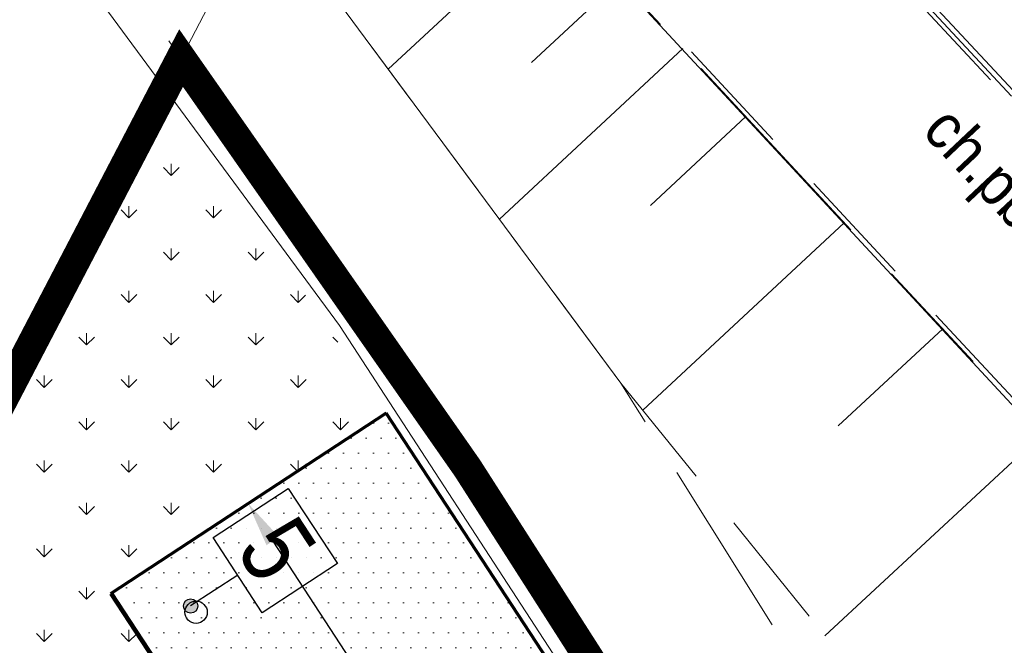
# Model space of a CAD drawing. Header units: metres. Extents: x 7480610 to 7484249, y 5635545 to 5637635.
# Tile 44 of 53: x 7480658 to 7480674, y 5637433 to 5637443. Entities that reach past the tile are written whole.
import ezdxf
from ezdxf.enums import TextEntityAlignment as Align

# ---------------------------------------------------------------- set-up
doc = ezdxf.new("R2010")
doc.units = ezdxf.units.M
doc.header["$MEASUREMENT"] = 0
for name, pattern in [('PHANTOM2', [1.25, 0.625, -0.125, 0.125, -0.125, 0.125, -0.125]), ('x-ref - mapa - Cedzyna_Horn$0$2 1', [3, 2, -1]), ('x-ref - mapa - Cedzyna_Horn$0$3 1', [4, 3, -1])]:
    doc.linetypes.add(name, pattern=pattern)
for name, color, linetype in [('_x-ref_mapa', 7, 'Continuous'), ('A_chodnik', 190, 'Continuous'), ('PFU-01 - Plan sytuacyjny Horn - x-ref architektura - 2024.12.04$0$A_chodnik', 190, 'Continuous'), ('PFU-01 - Plan sytuacyjny Horn - x-ref architektura - 2024.12.04$0$A_mała architektura', 140, 'Continuous'), ('PFU-01 - Plan sytuacyjny Horn - x-ref architektura - 2024.12.04$0$A_opisy', 3, 'Continuous')]:
    doc.layers.add(name, color=color, linetype=linetype)
for name, color, linetype, lineweight in [('dr_granica oprcowania', 24, 'PHANTOM2', 50), ('dr_obrzeże 8x30 H0', 160, 'Continuous', 50), ('dr_proj_wyp chodnik', 40, 'Continuous', 20), ('dr_proj_wyp zieleń', 80, 'Continuous', 20), ('dr_wymiar', 4, 'Continuous', 35), ('x-ref - mapa - Cedzyna_Horn$0$EGDE', 92, 'Continuous', 20), ('x-ref - mapa - Cedzyna_Horn$0$OTK', 8, 'Continuous', 20), ('x-ref - mapa - Cedzyna_Horn$0$OTK_O', 8, 'Continuous', 20), ('x-ref - mapa - Cedzyna_Horn$0$OTO', 8, 'Continuous', 20), ('x-ref - mapa - Cedzyna_Horn$0$OTR', 8, 'Continuous', 20), ('x-ref - mapa - Cedzyna_Horn$0$SUE', 8, 'Continuous', 20)]:
    doc.layers.add(name, color=color, linetype=linetype, lineweight=lineweight)
doc.styles.add('PFU-01 - Plan sytuacyjny Horn - x-ref architektura - 2024.12.04$0$ARIAL', font='arial.ttf')
doc.styles.add('WYMIARY', font='ROMANS.shx', dxfattribs={"width": 0.6})
doc.styles.add('x-ref - mapa - Cedzyna_Horn$0$BDOT', font='arial.ttf', dxfattribs={"width": 0.8999999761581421})
doc.linetypes.add('x-ref - mapa - Cedzyna_Horn$0$OTOO', pattern='A,7.5,[30,msgB.shx,S=1.28,R=0,X=0,Y=0],7.5', length=15)
doc.dimstyles.new('dr 1-500', dxfattribs={"dimscale": 5, "dimtxt": 0.2, "dimasz": 0.15, "dimexe": 0.1, "dimexo": 0.1, "dimgap": 0.05, "dimtad": 1, "dimzin": 12, "dimdsep": 46, "dimtxsty": 'WYMIARY', "dimcen": 0.15, "dimclre": 256, "dimaunit": 2, "dimadec": 3, "dimazin": 0, "dimtfac": 1, "dimtmove": 0, "dimatfit": 3, "dimfxl": 10, "dimtolj": 1, "dimtzin": 0, "dimarcsym": 0})

# ---------------------------------------------------------------- blocks, each defined once
blk = doc.blocks.new('x-ref - mapa - Cedzyna_Horn')
at = {"layer": 'x-ref - mapa - Cedzyna_Horn$0$EGDE', "lineweight": 18}
for points in [[(7480664.059726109, 5637519.280646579), (7480632.69, 5637457.82), (7480642.83, 5637443.57), (7480653.19, 5637429), (7480718.319716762, 5637553.771509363)], [(7480718.319716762, 5637553.771509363), (7480653.19, 5637429), (7480676.82, 5637395.78), (7480690.378760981, 5637376.729082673)]]:
    blk.add_lwpolyline(points, dxfattribs=at)
at = {"layer": 'x-ref - mapa - Cedzyna_Horn$0$OTK', "linetype": 'x-ref - mapa - Cedzyna_Horn$0$2 1', "lineweight": 18, "flags": 128}
blk.add_lwpolyline([(7480687.798, 5637422.135), (7480689.787, 5637425.098), (7480672.722, 5637443.389), (7480654.355, 5637463.267), (7480651.834, 5637460.957), (7480681.226, 5637429.339)], close=True, dxfattribs=at)
at = {"layer": 'x-ref - mapa - Cedzyna_Horn$0$OTK', "linetype": 'x-ref - mapa - Cedzyna_Horn$0$3 1', "lineweight": 18}
blk.add_lwpolyline([(7480680.761, 5637416.175), (7480667.63138351, 5637437.16933854), (7480652.199, 5637457.955), (7480648.423, 5637460.883), (7480646.921, 5637458.096), (7480650.918, 5637455.998), (7480665.072, 5637435.745), (7480678.498, 5637414.765)], close=True, dxfattribs=at)
at = {"layer": 'x-ref - mapa - Cedzyna_Horn$0$OTO', "linetype": 'x-ref - mapa - Cedzyna_Horn$0$OTOO', "lineweight": 35, "flags": 128}
for points in [[(7480654.355, 5637463.267), (7480703.061884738, 5637411.152434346)], [(7480681.656, 5637420.498), (7480685.816, 5637424.261), (7480651.825, 5637460.866)]]:
    blk.add_lwpolyline(points, dxfattribs=at)
at = {"layer": 'x-ref - mapa - Cedzyna_Horn$0$OTR'}
for p, q in [((7480666.554737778, 5637445.019673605), (7480663.743213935, 5637442.406259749)), ((7480667.609603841, 5637443.884843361), (7480666.141034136, 5637442.519754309)), ((7480668.664469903, 5637442.750013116), (7480665.601714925, 5637439.903070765)), ((7480669.719335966, 5637441.615182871), (7480668.125150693, 5637440.133329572)), ((7480671.363345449, 5637439.844716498), (7480667.995289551, 5637436.719153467)), ((7480673.006810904, 5637438.073744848), (7480671.262243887, 5637436.454782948)), ((7480674.650276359, 5637436.302773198), (7480671.040064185, 5637432.952488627))]:
    blk.add_line(p, q, dxfattribs=at)
at = {"layer": 'x-ref - mapa - Cedzyna_Horn$0$OTR', "linetype": 'x-ref - mapa - Cedzyna_Horn$0$2 1', "lineweight": 18}
for points in [[(7480677.167, 5637447.557), (7480654.355, 5637463.267), (7480672.794, 5637443.423), (7480689.787, 5637425.098), (7480693.507, 5637434.128)], [(7480670.333, 5637440.955), (7480651.825, 5637460.866), (7480652.199, 5637457.955), (7480667.63138351, 5637437.16933854), (7480683.236, 5637417.865), (7480687.798, 5637422.135)]]:
    blk.add_lwpolyline(points, close=True, dxfattribs=at)
at = {"layer": 'x-ref - mapa - Cedzyna_Horn$0$SUE', "lineweight": 18}
blk.add_lwpolyline([(7480694.692359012, 5637388.436648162), (7480691.33, 5637393.15), (7480686.76, 5637400.38), (7480680.83, 5637409.8), (7480677.53, 5637415.57), (7480675.4, 5637419.12), (7480670.67, 5637426.25), (7480662.93, 5637438.13), (7480657.13, 5637445.99), (7480652.82, 5637451.86), (7480648.71, 5637457.59), (7480648.93, 5637458.38), (7480653.53, 5637463.88), (7480653.69, 5637464.22), (7480652.56, 5637465.19), (7480645.48, 5637470.24), (7480644.1, 5637471.06), (7480644.09, 5637471.43)], dxfattribs=at)
at = {"layer": 'x-ref - mapa - Cedzyna_Horn$0$OTK_O', "insert": (7480673.711919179, 5637440.59961585), "char_height": 0.75, "attachment_point": 5, "rotation": 313.29382171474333, "style": 'x-ref - mapa - Cedzyna_Horn$0$BDOT'}
blk.add_mtext('ch.pb.', dxfattribs=at)
blk = doc.blocks.new('*D5')
at = {"layer": 'Defpoints', "color": 0, "lineweight": 70, "transparency": 16777216}
for p in [(7480661.408448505, 5637435.159857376), (7480670.724181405, 5637420.939550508), (7480670.726380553, 5637420.940991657)]:
    blk.add_point(p, dxfattribs=at)
at = {"layer": 'dr_wymiar', "lineweight": -2, "transparency": 16777216}
for p, q in [((7480660.990246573, 5637434.885800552), (7480660.988047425, 5637434.884359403)), ((7480670.30817862, 5637420.666934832), (7480670.305979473, 5637420.665493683))]:
    blk.add_line(p, q, dxfattribs=at)
at = {"layer": 'dr_wymiar', "color": 0, "lineweight": -2, "transparency": 16777216}
blk.add_line((7480661.817334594, 5637434.531113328), (7480670.313096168, 5637421.566853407), dxfattribs=at)
at = {"layer": 'dr_wymiar', "color": 0, "lineweight": 70, "transparency": 16777216}
for points in [[(7480661.921885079, 5637434.599627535), (7480661.712784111, 5637434.462599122), (7480661.406249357, 5637435.158416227)], [(7480670.417646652, 5637421.635367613), (7480670.208545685, 5637421.4983392), (7480670.724181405, 5637420.939550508)]]:
    blk.add_solid(points, dxfattribs=at)
at = {"layer": 'dr_wymiar', "color": 0, "transparency": 16777216, "insert": (7480666.692518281, 5637428.460068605), "char_height": 1, "attachment_point": 5, "rotation": 303.23769747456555, "style": 'WYMIARY'}
blk.add_mtext('\\A1;17', dxfattribs=at)
blk = doc.blocks.new('PFU-01 - Plan sytuacyjny Horn - x-ref architektura - 2024.12.04')
at = {"layer": 'PFU-01 - Plan sytuacyjny Horn - x-ref architektura - 2024.12.04$0$A_opisy'}
h = blk.add_hatch(color=4, dxfattribs=at)
h.dxf.hatch_style = 1
h.paths.add_polyline_path([(7480660.325999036, 5637433.449042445, 1), (7480660.565999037, 5637433.449042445, 1)])
at = {"layer": 'PFU-01 - Plan sytuacyjny Horn - x-ref architektura - 2024.12.04$0$A_chodnik'}
for p, q in [((7480659.140305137, 5637433.673494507), (7480663.706857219, 5637436.666055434)), ((7480663.706857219, 5637436.666055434), (7480672.99824385, 5637422.48769858)), ((7480668.422079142, 5637419.488837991), (7480659.140305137, 5637433.673494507))]:
    blk.add_line(p, q, dxfattribs=at)
at = {"layer": 'PFU-01 - Plan sytuacyjny Horn - x-ref architektura - 2024.12.04$0$A_mała architektura'}
blk.add_circle((7480660.536390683, 5637433.344368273), 0.1864289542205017, dxfattribs=at)
at = {"layer": 'PFU-01 - Plan sytuacyjny Horn - x-ref architektura - 2024.12.04$0$A_opisy', "color": 4}
blk.add_lwpolyline([(7480662.075548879, 5637435.411642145), (7480662.896868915, 5637434.156479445), (7480661.641706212, 5637433.33515941), (7480660.820386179, 5637434.590322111)], close=True, dxfattribs=at)
blk.add_lwpolyline([(7480661.231046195, 5637433.96274076), (7480660.445999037, 5637433.449042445)], dxfattribs=at)
blk.add_circle((7480660.445999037, 5637433.449042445), 0.12, dxfattribs=at)
at = {"layer": 'PFU-01 - Plan sytuacyjny Horn - x-ref architektura - 2024.12.04$0$A_opisy', "style": 'PFU-01 - Plan sytuacyjny Horn - x-ref architektura - 2024.12.04$0$ARIAL', "width": 0.8}
blk.add_text('5', height=1.2, rotation=303.1988678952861, dxfattribs=at).set_placement((7480661.893559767, 5637434.396258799), align=Align.MIDDLE_CENTER)

msp = doc.modelspace()

# ---------------------------------------------------------------- block references
at = {"layer": '_x-ref_mapa', "lineweight": 70}
msp.add_blockref('x-ref - mapa - Cedzyna_Horn', (0, 0), dxfattribs=at)

# ---------------------------------------------------------------- next in the draw order: hatches: boundary and pattern name
at = {"layer": 'dr_proj_wyp chodnik'}
h = msp.add_hatch(dxfattribs=at)
h.set_pattern_fill('DOTS', color=256, scale=4)
h.set_pattern_definition([(0, (0, 0), (0.125, 0.25), [0, -0.25])])
h.paths.add_polyline_path([(7480663.70855946, 5637436.667170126), (7480659.108338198, 5637433.652545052), (7480668.426270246, 5637419.433679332), (7480673.026491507, 5637422.448304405)])
at = {"layer": 'dr_proj_wyp zieleń'}
h = msp.add_hatch(dxfattribs=at)
h.set_pattern_fill('GRASS', color=256)
h.set_pattern_definition([(90, (0, 0), (-0.7071067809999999, 0.7071067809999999), [0.1875, -1.226713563]), (45, (0, 0), (-0.7071067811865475, 0.7071067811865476), [0.1875, -0.8125]), (135, (0, 0), (-0.7071067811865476, -0.7071067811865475), [0.1875, -0.8125])])
h.paths.add_polyline_path([(7480674.670832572, 5637419.939092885), (7480673.026491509, 5637422.448304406), (7480668.426270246, 5637419.433679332), (7480659.108338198, 5637433.652545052), (7480663.708558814, 5637436.667169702), (7480660.029999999, 5637442.060000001), (7480655.575567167, 5637433.570122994), (7480667.561399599, 5637415.280126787)])

# ---------------------------------------------------------------- next in the draw order: linework, layer by layer
at = {"layer": 'A_chodnik'}
for p, q in [((7480659.142006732, 5637433.674608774), (7480663.708558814, 5637436.667169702)), ((7480663.708558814, 5637436.667169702), (7480672.999945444, 5637422.488812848)), ((7480668.423780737, 5637419.489952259), (7480659.142006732, 5637433.674608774))]:
    msp.add_line(p, q, dxfattribs=at)
at = {"layer": 'dr_granica oprcowania', "lineweight": 70, "ltscale": 7, "const_width": 0.5}
msp.add_lwpolyline([(7480677.190610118, 5637416.80797927), (7480666.735827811, 5637409.956732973), (7480653.19, 5637429), (7480660.285767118, 5637442.593634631), (7480665.072, 5637435.745)], close=True, dxfattribs=at)
at = {"layer": 'dr_obrzeże 8x30 H0', "lineweight": 70}
for points in [[(7480663.708558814, 5637436.667169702), (7480659.108338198, 5637433.652545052)], [(7480673.026491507, 5637422.448304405), (7480663.70855946, 5637436.667170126)], [(7480659.108338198, 5637433.652545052), (7480668.426270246, 5637419.433679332)]]:
    msp.add_lwpolyline(points, dxfattribs=at)

# ---------------------------------------------------------------- next in the draw order: block references
at = {"layer": '_x-ref_mapa', "lineweight": 70}
msp.add_blockref('PFU-01 - Plan sytuacyjny Horn - x-ref architektura - 2024.12.04', (0, 0), dxfattribs=at)

# ---------------------------------------------------------------- next in the draw order: dimensions: what is measured, and where the dimension line sits
at = {"layer": 'dr_wymiar'}
dim = msp.add_aligned_dim(p1=(7480661.408448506, 5637435.159857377), p2=(7480670.726380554, 5637420.940991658), distance=-0.0026292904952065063, dimstyle='dr 1-500', dxfattribs=at)
dim.commit()
dim.dimension.update_dxf_attribs({"geometry": '*D5', "text_midpoint": (7480666.692518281, 5637428.460068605)})

doc.saveas('drawing.dxf')
